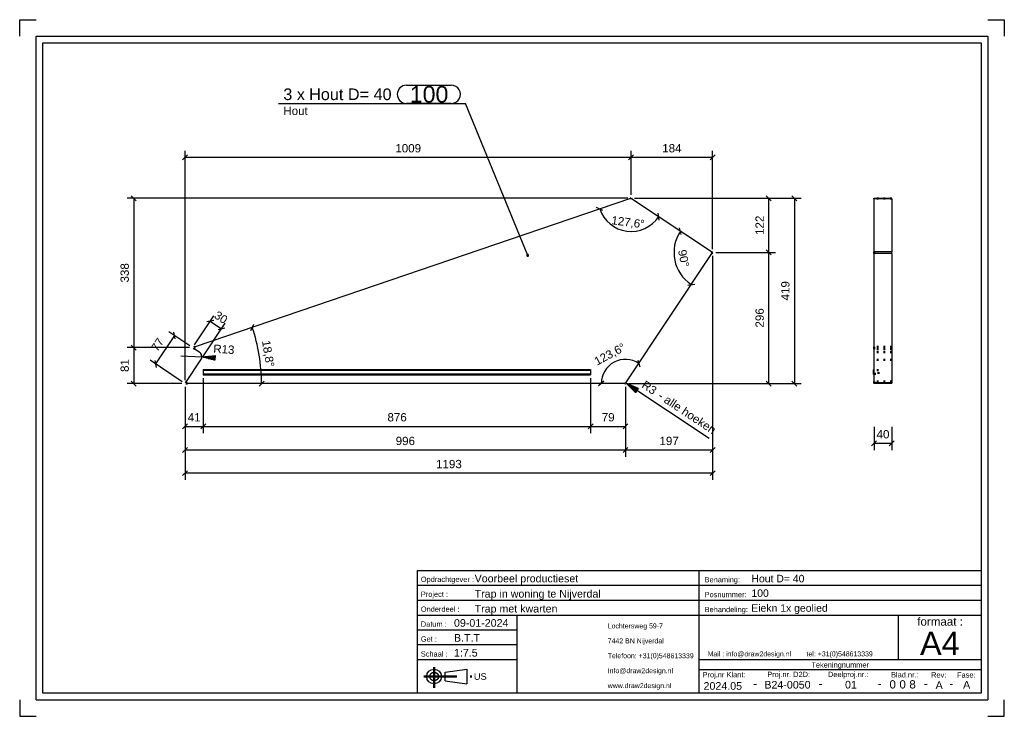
# Model space of a CAD drawing. Header units: millimetres. Extents: x -19 to 278, y -182 to 28.
import ezdxf
from ezdxf.enums import TextEntityAlignment as Align

# ---------------------------------------------------------------- set-up
doc = ezdxf.new("R2010")
doc.units = ezdxf.units.MM
doc.linetypes.add('DOT', pattern=[2, 0.5, -1.5])
doc.linetypes.add('STRICHPUNKT2', pattern=[18.5, 10, -4, 0.5, -4])
doc.layers.get('0').update_dxf_attribs({"linetype": 'CONTINUOUS'})
for name, color, linetype in [('DIM49', 4, 'CONTINUOUS'), ('TXT_ALL', 7, 'CONTINUOUS'), ('TXT_DIM49', 2, 'CONTINUOUS'), ('TXT_YELLOW', 2, 'CONTINUOUS')]:
    doc.layers.add(name, color=color, linetype=linetype)
doc.layers.add('LE_ALL', color=7, linetype='CONTINUOUS', lineweight=50)
doc.styles.add('ARIAL', font='arial.ttf')

# ---------------------------------------------------------------- blocks, each defined once
blk = doc.blocks.new('TFIELD_00004', base_point=(252.94, -159.71))
at = {"layer": 'TXT_YELLOW', "style": 'ARIAL'}
blk.add_text('A4', height=7, dxfattribs=at).set_placement((252.94, -159.71), align=Align.MIDDLE_LEFT)
blk = doc.blocks.new('FLEX_00003', base_point=(258.85, -164.71))
blk.add_blockref('TFIELD_00004', (252.94, -159.71))
blk = doc.blocks.new('TFIELD_00007', base_point=(188.86, -162.89))
at = {"layer": 'TXT_YELLOW', "style": 'ARIAL'}
blk.add_text('Mail : info@draw2design.nl        tel: +31(0)548613339', height=1.5, dxfattribs=at).set_placement((188.86, -162.89), align=Align.MIDDLE_LEFT)
blk = doc.blocks.new('FLEX_00006', base_point=(188.86, -164.14))
blk.add_blockref('TFIELD_00007', (188.86, -162.89))
blk = doc.blocks.new('DRAW2DESIGNLOGO_00005', base_point=(188.78, -161.22))
blk.add_blockref('FLEX_00006', (188.86, -164.14))
blk = doc.blocks.new('TFIELD_00011', base_point=(118.35, -169.71))
at = {"layer": 'TXT_YELLOW', "style": 'ARIAL'}
blk.add_text('US', height=2, dxfattribs=at).set_placement((118.35, -169.71), align=Align.MIDDLE_LEFT)
blk = doc.blocks.new('FLEX_00010', base_point=(118.35, -169.71))
blk.add_blockref('TFIELD_00011', (118.35, -169.71))
blk = doc.blocks.new('US_00009', base_point=(107.69, -169.71))
blk.add_line((109.71, -171.04), (116.27, -171.93))
blk.add_lwpolyline([(109.71, -171.04), (109.71, -168.37), (116.27, -167.48), (116.27, -171.93)])
for radius in [2.22, 1.33]:
    blk.add_circle((106.35, -169.71), radius)
at = {"layer": 'LE_ALL', "color": 1, "linetype": 'STRICHPUNKT2'}
for p, q in [((106.35, -166.89), (106.35, -173.11)), ((103.25, -169.71), (118.12, -169.71))]:
    blk.add_line(p, q, dxfattribs=at)
blk.add_blockref('FLEX_00010', (118.35, -169.71))
blk = doc.blocks.new('TFIELD_00014', base_point=(158.73, -172.46))
at = {"layer": 'TXT_YELLOW', "style": 'ARIAL'}
for s, p in [('Lochtersweg 59-7', (158.73, -154.46)), ('7442 BN Nijverdal', (158.73, -158.96)), ('Telefoon: +31(0)548613339', (158.73, -163.46)), ('Info@draw2design.nl', (158.73, -167.96)), ('www.draw2design.nl', (158.73, -172.46))]:
    blk.add_text(s, height=1.5, dxfattribs=at).set_placement(p, align=Align.MIDDLE_LEFT)
blk = doc.blocks.new('FLEX_00013', base_point=(171.54, -174.71))
blk.add_blockref('TFIELD_00014', (158.73, -172.46))
blk = doc.blocks.new('D2D_00012', base_point=(131.6, -172.85))
blk.add_blockref('FLEX_00013', (171.54, -174.71))
blk = doc.blocks.new('SCHRIFE_00016', base_point=(112.35, -154.71))
for p, q in [((101.35, -137.71), (186.35, -137.71)), ((186.35, -137.71), (271.35, -137.71)), ((186.35, -174.71), (186.35, -137.71)), ((271.35, -137.71), (271.35, -174.71)), ((101.35, -142.21), (186.35, -142.21)), ((186.35, -142.21), (271.35, -142.21)), ((101.35, -146.71), (186.35, -146.71)), ((186.35, -146.71), (271.35, -146.71)), ((101.35, -151.21), (271.35, -151.21)), ((131.35, -151.21), (131.35, -174.71)), ((246.35, -151.21), (246.35, -164.71)), ((131.35, -155.71), (101.35, -155.71)), ((131.35, -160.21), (101.35, -160.21)), ((131.35, -164.71), (101.35, -164.71)), ((271.35, -164.71), (186.35, -164.71)), ((271.35, -167.71), (186.35, -167.71))]:
    blk.add_line(p, q)
blk.add_lwpolyline([(271.35, -174.71), (101.35, -174.71), (101.35, -137.71)])
at = {"layer": 'TXT_YELLOW', "style": 'ARIAL'}
for s, height, p in [('Voorbeel productieset', 2.3, (118.58, -141.31)), ('Hout D= 40', 2.25, (202.08, -141.31)), ('Trap in woning te Nijverdal', 2.3, (118.58, -145.91)), ('100', 2.25, (202.08, -145.7)), ('Trap met kwarten', 2.3, (118.58, -150.41)), ('Eiekn 1x geolied', 2.25, (202.03, -150.2)), ('09-01-2024', 2.3, (112.35, -154.71)), ('B.T.T', 2.3, (112.35, -159.21)), ('1:7.5', 2.3, (112.35, -163.71))]:
    blk.add_text(s, height=height, dxfattribs=at).set_placement(p)
for s, height, p in [('2024.05', 2.3, (193.44, -173.71)), ('-', 2.5, (203.18, -173.05)), ('B24-0050', 2.3, (212.95, -173.35)), ('-', 2.5, (222.92, -173.05)), ('01', 2.3, (232.09, -173.33)), ('-', 2.5, (240.75, -173.05)), ('-', 2.5, (254.69, -173.05)), ('A', 2.3, (258.7, -173.44)), ('-', 2.5, (262.35, -173.05)), ('A', 2.3, (266.99, -173.34))]:
    blk.add_text(s, height=height, dxfattribs=at).set_placement(p, align=Align.CENTER)
blk = doc.blocks.new('TFIELD_00020', base_point=(249.71, -172.08))
at = {"layer": 'TXT_ALL', "style": 'ARIAL'}
blk.add_text('8', height=2.5, dxfattribs=at).set_placement((249.71, -172.08), align=Align.MIDDLE_LEFT)
blk = doc.blocks.new('8_00019')
blk.add_blockref('TFIELD_00020', (249.71, -172.08))
blk = doc.blocks.new('TELLER1_00018')
blk.add_blockref('8_00019', (0, 0))
blk = doc.blocks.new('TFIELD_00023', base_point=(246.71, -172.08))
at = {"layer": 'TXT_ALL', "style": 'ARIAL'}
blk.add_text('0', height=2.5, dxfattribs=at).set_placement((246.71, -172.08), align=Align.MIDDLE_LEFT)
blk = doc.blocks.new('0_00022')
blk.add_blockref('TFIELD_00023', (246.71, -172.08))
blk = doc.blocks.new('TELLER2_00021')
blk.add_blockref('0_00022', (0, 0))
blk = doc.blocks.new('TFIELD_00026', base_point=(243.71, -172.08))
at = {"layer": 'TXT_ALL', "style": 'ARIAL'}
blk.add_text('0', height=2.5, dxfattribs=at).set_placement((243.71, -172.08), align=Align.MIDDLE_LEFT)
blk = doc.blocks.new('0_00025')
blk.add_blockref('TFIELD_00026', (243.71, -172.08))
blk = doc.blocks.new('TELLER3_00024')
blk.add_blockref('0_00025', (0, 0))
blk = doc.blocks.new('NL_00027', base_point=(102.35, -141.21))
at = {"layer": 'TXT_ALL', "color": 1, "style": 'ARIAL'}
blk.add_text('Tekeningnummer', height=1.6, dxfattribs=at).set_placement((228.85, -166.21), align=Align.MIDDLE_CENTER)
at = {"layer": 'TXT_YELLOW', "style": 'ARIAL'}
for s, p in [('Opdrachtgever :', (102.35, -141.21)), ('Benaming:', (187.95, -141.31)), ('Project :', (102.35, -145.71)), ('Posnummer:', (187.95, -145.81)), ('Onderdeel :', (102.35, -150.21)), ('Behandeling:', (187.95, -150.31)), ('Datum :', (102.35, -154.71)), ('Get :', (102.35, -159.21)), ('Schaal :', (102.35, -163.71)), ('Proj.nr Klant:', (187.35, -169.95)), ('Proj.nr. D2D:', (206.84, -169.88)), ('Deelproj.nr.:', (225.16, -169.88)), ('Blad.nr.:', (244.19, -169.99)), ('Rev:', (256.27, -170.04)), ('Fase:', (264.11, -170.04))]:
    blk.add_text(s, height=1.6, dxfattribs=at).set_placement(p)
blk.add_text('formaat :', height=2.5, dxfattribs=at).set_placement((258.98, -154.39), align=Align.CENTER)
blk = doc.blocks.new('SCHRIFE_00015')
for name, p in [('SCHRIFE_00016', (112.35, -154.71)), ('NL_00027', (102.35, -141.21)), ('TELLER3_00024', (0, 0)), ('TELLER2_00021', (0, 0)), ('TELLER1_00018', (0, 0))]:
    blk.add_blockref(name, p)
blk = doc.blocks.new('DINA4Q_00002', base_point=(271.35, 21.29))
for p, q in [((-11.65, -174.71), (-11.65, 21.29)), ((-11.65, 21.29), (271.35, 21.29)), ((273.35, 23.29), (273.35, -176.71)), ((-13.65, -176.71), (273.35, -176.71))]:
    blk.add_line(p, q)
for points in [[(-18.65, 23.29), (-18.65, 28.29), (-13.65, 28.29)], [(273.35, 28.29), (278.35, 28.29), (278.35, 23.29)], [(-13.65, -176.71), (-13.65, 23.29), (273.35, 23.29)], [(271.35, 21.29), (271.35, -174.71), (-11.65, -174.71)], [(-18.65, -176.71), (-18.65, -181.71), (-13.65, -181.71)], [(273.35, -181.71), (278.35, -181.71), (278.35, -176.71)]]:
    blk.add_lwpolyline(points)
for name, p in [('SCHRIFE_00015', (0, 0)), ('D2D_00012', (131.6, -172.85)), ('FLEX_00003', (258.85, -164.71)), ('DRAW2DESIGNLOGO_00005', (188.78, -161.22)), ('US_00009', (107.69, -169.71))]:
    blk.add_blockref(name, p)
blk = doc.blocks.new('_ZBL0008_00001')
blk.add_blockref('DINA4Q_00002', (271.35, 21.29))
blk = doc.blocks.new('_D1', base_point=(168.74, -82.43))
at = {"layer": 'DIM49', "color": 1}
for p, q in [((164.21, -81.22), (189.3, -97.89)), ((164.35, -81.36), (164.53, -81.36)), ((164.55, -81.56), (165, -81.56)), ((164.76, -81.76), (165.48, -81.76)), ((164.96, -81.96), (165.95, -81.96)), ((165.17, -82.16), (166.42, -82.16)), ((165.38, -82.36), (166.89, -82.36)), ((165.58, -82.56), (167.36, -82.56)), ((165.79, -82.76), (167.83, -82.76)), ((165.99, -82.96), (167.85, -82.96)), ((166.2, -83.16), (167.72, -83.16)), ((166.4, -83.36), (167.59, -83.36)), ((166.61, -83.56), (167.45, -83.56)), ((166.81, -83.76), (167.32, -83.76)), ((167.02, -83.96), (167.19, -83.96))]:
    blk.add_line(p, q, dxfattribs=at)
blk.add_lwpolyline([(167.12, -84.06), (164.21, -81.22), (167.95, -82.81)], close=True, dxfattribs=at)
at = {"layer": 'TXT_DIM49', "style": 'ARIAL'}
for s, p in [('R', (168.74, -82.43)), ('3', (170.82, -83.81)), ('- alle hoeken', (173.66, -85.7))]:
    blk.add_text(s, height=2.5, rotation=326.4018, dxfattribs=at).set_placement(p)
blk = doc.blocks.new('_D2', base_point=(39.69, -72.1))
at = {"layer": 'DIM49', "color": 1}
for p, q in [((29.96, -72.99), (36.28, -73.39)), ((36.67, -73.49), (40.28, -73.49)), ((37.09, -73.29), (40.29, -73.29)), ((37.46, -73.69), (40.26, -73.69)), ((38.25, -73.89), (40.25, -73.89)), ((38.71, -73.09), (40.3, -73.09)), ((39.04, -74.09), (40.24, -74.09)), ((39.83, -74.29), (40.23, -74.29))]:
    blk.add_line(p, q, dxfattribs=at)
blk.add_lwpolyline([(40.22, -74.39), (36.28, -73.39), (40.31, -72.89)], close=True, dxfattribs=at)
at = {"layer": 'TXT_DIM49', "style": 'ARIAL'}
for s, p in [('R', (39.69, -72.1)), ('13', (42.18, -72.25))]:
    blk.add_text(s, height=2.5, rotation=356.4018, dxfattribs=at).set_placement(p)
blk = doc.blocks.new('SHAPE_00055', base_point=(134.61, -42.76))
at = {"layer": 'DIM49', "color": 3}
for p, q in [((98.01, 8.56), (111.53, 8.56)), ((59.37, 3.06), (115.78, 3.06)), ((111.53, 3.06), (98.01, 3.06)), ((134.61, -42.76), (115.78, 3.06)), ((134.87, -42.72), (134.35, -42.72)), ((134.82, -42.92), (134.4, -42.92)), ((134.72, -42.52), (134.5, -42.52))]:
    blk.add_line(p, q, dxfattribs=at)
blk.add_lwpolyline([(134.77, -42.97), (134.82, -42.92), (134.86, -42.86), (134.87, -42.8), (134.87, -42.73), (134.86, -42.66), (134.82, -42.6), (134.77, -42.55), (134.71, -42.52), (134.65, -42.5), (134.58, -42.5), (134.51, -42.52), (134.45, -42.55), (134.4, -42.6), (134.37, -42.66), (134.35, -42.73), (134.35, -42.8), (134.37, -42.86), (134.4, -42.92), (134.45, -42.97), (134.51, -43.01), (134.58, -43.02), (134.65, -43.02), (134.71, -43.01)], close=True, dxfattribs=at)
for centre, start_param, end_param in [((98.01, 5.81), 3.141593, 6.283185), ((111.53, 5.81), 0, 3.141593)]:
    blk.add_ellipse(centre, major_axis=(0, -2.75), ratio=1, start_param=start_param, end_param=end_param, dxfattribs=at)
at = {"layer": 'TXT_DIM49', "style": 'ARIAL'}
for s, height, p in [('3 x', 3.5, (60.87, 5.81)), ('Hout D= 40', 3.5, (68.66, 5.81)), ('100', 5, (99.01, 5.81)), ('Hout', 2.5, (60.87, 0.81))]:
    blk.add_text(s, height=height, dxfattribs=at).set_placement(p, align=Align.MIDDLE_LEFT)
blk = doc.blocks.new('_D3', base_point=(179.91, -41.32))
at = {"layer": 'DIM49', "color": 1}
for p, q in [((180.93, -36.48), (180.4, -34.42)), ((182.86, -51.71), (184.96, -51.4))]:
    blk.add_line(p, q, dxfattribs=at)
blk.add_ellipse((190.34, -41.88), major_axis=(11.62, 0), ratio=1, start_param=2.555162, end_param=4.125958, dxfattribs=at)
at = {"layer": 'TXT_DIM49', "style": 'ARIAL'}
for s, p in [('90', (179.91, -41.32)), ('°', (180.66, -45.09))]:
    blk.add_text(s, height=2.5, rotation=281.4017, dxfattribs=at).set_placement(p)
blk = doc.blocks.new('_D4', base_point=(159.71, -33.34))
at = {"layer": 'DIM49', "color": 1}
for p, q in [((157.28, -29.19), (155.32, -28.37)), ((174.24, -32.14), (173.95, -30.04))]:
    blk.add_line(p, q, dxfattribs=at)
blk.add_ellipse((165.77, -25.55), major_axis=(0, -10), ratio=1, start_param=5.040511, end_param=7.267552, dxfattribs=at)
at = {"layer": 'TXT_DIM49', "style": 'ARIAL'}
for s, p in [('127,6', (159.71, -33.34)), ('°', (168.27, -34.45))]:
    blk.add_text(s, height=2.5, rotation=352.5974, dxfattribs=at).set_placement(p)
blk = doc.blocks.new('_D5', base_point=(155.51, -76.01))
at = {"layer": 'DIM49', "color": 1}
for p, q in [((167.83, -74.3), (168.42, -76.33)), ((157.6, -80.71), (155.98, -82.08))]:
    blk.add_line(p, q, dxfattribs=at)
blk.add_ellipse((164.09, -81.4), major_axis=(0, -7.3), ratio=1, start_param=2.555164, end_param=4.712391, dxfattribs=at)
at = {"layer": 'TXT_DIM49', "style": 'ARIAL'}
for s, p in [('123,6', (155.51, -76.01)), ('°', (163.12, -71.93))]:
    blk.add_text(s, height=2.5, rotation=28.2354, dxfattribs=at).set_placement(p)
blk = doc.blocks.new('_D6', base_point=(54.42, -68.57))
at = {"layer": 'DIM49', "color": 1}
for p, q in [((51.03, -65.4), (51.99, -63.51)), ((55.05, -80.64), (53.57, -82.15))]:
    blk.add_line(p, q, dxfattribs=at)
blk.add_ellipse((1.74, -81.4), major_axis=(0, -52.57), ratio=1, start_param=1.570796, end_param=1.898918, dxfattribs=at)
at = {"layer": 'TXT_DIM49', "style": 'ARIAL'}
for s, p in [('18,8', (54.42, -68.57)), ('°', (55.52, -75.2))]:
    blk.add_text(s, height=2.5, rotation=279.402, dxfattribs=at).set_placement(p)
blk = doc.blocks.new('Hout D_ 40_00034', base_point=(31.63, -80.77))
for p, q in [((165.58, -25.62), (34.31, -70.31)), ((190.01, -41.66), (165.93, -25.66)), ((164.21, -81.22), (190.12, -42.21))]:
    blk.add_line(p, q)
for points in [[(31.63, -80.77), (36, -74.2, 0.414214), (35.53, -71.89), (34.22, -71.02, -0.622445), (34.31, -70.31)], [(164.21, -81.22, -0.251183), (163.87, -81.4), (31.97, -81.4, -0.598488), (31.63, -80.77)]]:
    blk.add_lwpolyline(points, format="xyb")
for centre, start, end in [((165.71, -26), 56.4, 108.8), ((189.79, -41.99), -33.6, 56.4)]:
    blk.add_arc(centre, 0.4, start, end)
for name, p in [('SHAPE_00055', (134.61, -42.76)), ('_D4', (159.71, -33.34)), ('_D3', (179.91, -41.32)), ('_D6', (54.42, -68.57)), ('_D2', (39.69, -72.1)), ('_D5', (155.51, -76.01)), ('_D1', (168.74, -82.43))]:
    blk.add_blockref(name, p)
blk = doc.blocks.new('Antislip_00036', base_point=(36.73, -77.4))
for p, q in [((36.73, -77.13), (153.58, -77.13)), ((153.58, -77.13), (153.58, -77.4)), ((36.73, -77.4), (153.58, -77.4)), ((36.73, -78.46), (36.73, -78.73)), ((36.73, -78.73), (153.58, -78.73))]:
    blk.add_line(p, q)
for points in [[(36.73, -77.13), (36.73, -77.4), (36.73, -78.46), (153.58, -78.46)], [(153.58, -77.4), (153.58, -78.46), (153.58, -78.73)]]:
    blk.add_lwpolyline(points)
blk = doc.blocks.new('Antislip_00035')
blk.add_blockref('Antislip_00036', (36.73, -77.4))
blk = doc.blocks.new('Hout D_ 40_00033')
for name, p in [('Hout D_ 40_00034', (31.63, -80.77)), ('Antislip_00035', (0, 0))]:
    blk.add_blockref(name, p)
blk = doc.blocks.new('Treden_00032')
blk.add_blockref('Hout D_ 40_00033', (0, 0))
blk = doc.blocks.new('BNR 14_00031')
blk.add_blockref('Treden_00032', (0, 0))
blk = doc.blocks.new('_D7', base_point=(32.05, -92.81))
at = {"layer": 'DIM49', "color": 1}
for p, q in [((36.73, -79.73), (36.73, -96.31)), ((31.22, -82.4), (31.22, -96.31)), ((31.97, -93.56), (30.47, -95.06)), ((31.22, -94.31), (36.73, -94.31)), ((35.98, -95.06), (37.48, -93.56))]:
    blk.add_line(p, q, dxfattribs=at)
at = {"layer": 'TXT_DIM49', "style": 'ARIAL'}
blk.add_text('41', height=2.5, dxfattribs=at).set_placement((32.05, -92.81))
blk = doc.blocks.new('_D8', base_point=(92.28, -92.81))
at = {"layer": 'DIM49', "color": 1}
for p, q in [((36.73, -79.73), (36.73, -96.31)), ((153.58, -79.73), (153.58, -96.31)), ((37.48, -93.56), (35.98, -95.06)), ((36.73, -94.31), (153.58, -94.31)), ((152.83, -95.06), (154.33, -93.56))]:
    blk.add_line(p, q, dxfattribs=at)
at = {"layer": 'TXT_DIM49', "style": 'ARIAL'}
blk.add_text('876', height=2.5, dxfattribs=at).set_placement((92.28, -92.81))
blk = doc.blocks.new('_D9', base_point=(156.92, -92.81))
at = {"layer": 'DIM49', "color": 1}
for p, q in [((153.58, -79.73), (153.58, -96.31)), ((164.09, -82.4), (164.09, -96.31)), ((154.33, -93.56), (152.83, -95.06)), ((153.58, -94.31), (164.09, -94.31)), ((163.34, -95.06), (164.84, -93.56))]:
    blk.add_line(p, q, dxfattribs=at)
at = {"layer": 'TXT_DIM49', "style": 'ARIAL'}
blk.add_text('79', height=2.5, dxfattribs=at).set_placement((156.92, -92.81))
blk = doc.blocks.new('_D10', base_point=(174.33, -99.94))
at = {"layer": 'DIM49', "color": 1}
for p, q in [((190.34, -42.88), (190.34, -103.44)), ((164.09, -82.4), (164.09, -103.44)), ((164.84, -100.69), (163.34, -102.19)), ((189.59, -102.19), (191.09, -100.69)), ((190.34, -101.44), (164.09, -101.44))]:
    blk.add_line(p, q, dxfattribs=at)
at = {"layer": 'TXT_DIM49', "style": 'ARIAL'}
blk.add_text('197', height=2.5, dxfattribs=at).set_placement((174.33, -99.94))
blk = doc.blocks.new('_D11', base_point=(94.77, -99.94))
at = {"layer": 'DIM49', "color": 1}
for p, q in [((31.22, -82.4), (31.22, -103.44)), ((164.09, -82.4), (164.09, -103.44)), ((31.97, -100.69), (30.47, -102.19)), ((163.34, -102.19), (164.84, -100.69)), ((164.09, -101.44), (31.22, -101.44))]:
    blk.add_line(p, q, dxfattribs=at)
at = {"layer": 'TXT_DIM49', "style": 'ARIAL'}
blk.add_text('996', height=2.5, dxfattribs=at).set_placement((94.77, -99.94))
blk = doc.blocks.new('_D12', base_point=(106.94, -106.91))
at = {"layer": 'DIM49', "color": 1}
for p, q in [((190.34, -42.88), (190.34, -110.41)), ((31.22, -82.4), (31.22, -110.41)), ((31.97, -107.66), (30.47, -109.16)), ((190.34, -108.41), (31.22, -108.41)), ((189.59, -109.16), (191.09, -107.66))]:
    blk.add_line(p, q, dxfattribs=at)
at = {"layer": 'TXT_DIM49', "style": 'ARIAL'}
blk.add_text('1193', height=2.5, dxfattribs=at).set_placement((106.94, -106.91))
blk = doc.blocks.new('_D13', base_point=(175.17, -11.71))
at = {"layer": 'DIM49', "color": 1}
for p, q in [((165.77, -24.55), (165.77, -11.21)), ((190.34, -40.88), (190.34, -11.21)), ((166.52, -12.46), (165.02, -13.96)), ((190.34, -13.21), (165.77, -13.21)), ((189.59, -13.96), (191.09, -12.46))]:
    blk.add_line(p, q, dxfattribs=at)
at = {"layer": 'TXT_DIM49', "style": 'ARIAL'}
blk.add_text('184', height=2.5, dxfattribs=at).set_placement((175.17, -11.71))
blk = doc.blocks.new('_D14', base_point=(94.66, -11.71))
at = {"layer": 'DIM49', "color": 1}
for p, q in [((31.22, -80.4), (31.22, -11.21)), ((165.77, -24.55), (165.77, -11.21)), ((31.97, -12.46), (30.47, -13.96)), ((165.77, -13.21), (31.22, -13.21)), ((165.02, -13.96), (166.52, -12.46))]:
    blk.add_line(p, q, dxfattribs=at)
at = {"layer": 'TXT_DIM49', "style": 'ARIAL'}
blk.add_text('1009', height=2.5, dxfattribs=at).set_placement((94.66, -11.71))
blk = doc.blocks.new('_D15', base_point=(205.79, -64.52))
at = {"layer": 'DIM49', "color": 1}
for p, q in [((208.04, -42.63), (206.54, -41.13)), ((191.34, -41.88), (209.29, -41.88)), ((207.29, -81.4), (207.29, -41.88)), ((165.09, -81.4), (209.29, -81.4)), ((206.54, -80.65), (208.04, -82.15))]:
    blk.add_line(p, q, dxfattribs=at)
at = {"layer": 'TXT_DIM49', "style": 'ARIAL'}
blk.add_text('296', height=2.5, rotation=90.0002, dxfattribs=at).set_placement((205.79, -64.52))
blk = doc.blocks.new('_D16', base_point=(205.79, -36.6))
at = {"layer": 'DIM49', "color": 1}
for p, q in [((166.77, -25.55), (209.29, -25.55)), ((208.04, -26.3), (206.54, -24.8)), ((207.29, -41.88), (207.29, -25.55)), ((206.54, -41.13), (208.04, -42.63)), ((191.34, -41.88), (209.29, -41.88))]:
    blk.add_line(p, q, dxfattribs=at)
at = {"layer": 'TXT_DIM49', "style": 'ARIAL'}
blk.add_text('122', height=2.5, rotation=90.0002, dxfattribs=at).set_placement((205.79, -36.6))
blk = doc.blocks.new('_D17', base_point=(14.27, -50.94))
at = {"layer": 'DIM49', "color": 1}
for p, q in [((164.77, -25.55), (13.77, -25.55)), ((16.52, -26.3), (15.02, -24.8)), ((15.77, -25.55), (15.77, -70.57)), ((32.54, -70.57), (13.77, -70.57)), ((15.02, -69.82), (16.52, -71.32))]:
    blk.add_line(p, q, dxfattribs=at)
at = {"layer": 'TXT_DIM49', "style": 'ARIAL'}
blk.add_text('338', height=2.5, rotation=90.0002, dxfattribs=at).set_placement((14.27, -50.94))
blk = doc.blocks.new('_D18', base_point=(14.27, -77.9))
at = {"layer": 'DIM49', "color": 1}
for p, q in [((32.54, -70.57), (13.77, -70.57)), ((16.52, -71.32), (15.02, -69.82)), ((15.77, -70.57), (15.77, -81.4)), ((30.22, -81.4), (13.77, -81.4)), ((15.02, -80.65), (16.52, -82.15))]:
    blk.add_line(p, q, dxfattribs=at)
at = {"layer": 'TXT_DIM49', "style": 'ARIAL'}
blk.add_text('81', height=2.5, rotation=90.0002, dxfattribs=at).set_placement((14.27, -77.9))
blk = doc.blocks.new('_D19', base_point=(213.55, -56.35))
at = {"layer": 'DIM49', "color": 1}
for p, q in [((166.77, -25.55), (217.05, -25.55)), ((215.8, -26.3), (214.3, -24.8)), ((215.05, -25.55), (215.05, -81.4)), ((165.09, -81.4), (217.05, -81.4)), ((214.3, -80.65), (215.8, -82.15))]:
    blk.add_line(p, q, dxfattribs=at)
at = {"layer": 'TXT_DIM49', "style": 'ARIAL'}
blk.add_text('419', height=2.5, rotation=90.0002, dxfattribs=at).set_placement((213.55, -56.35))
blk = doc.blocks.new('_D20', base_point=(39.76, -61.41))
at = {"layer": 'DIM49', "color": 1}
for p, q in [((34.09, -69.74), (39.94, -60.93)), ((36.55, -73.37), (43.32, -63.18)), ((39.88, -62.39), (37.8, -62.81)), ((38.84, -62.6), (42.22, -64.85)), ((41.18, -65.06), (43.26, -64.64))]:
    blk.add_line(p, q, dxfattribs=at)
at = {"layer": 'TXT_DIM49', "style": 'ARIAL'}
blk.add_text('30', height=2.5, rotation=326.4018, dxfattribs=at).set_placement((39.76, -61.41))
blk = doc.blocks.new('_D21', base_point=(22.89, -71.98))
at = {"layer": 'DIM49', "color": 1}
for p, q in [((28.05, -66.92), (22.35, -75.5)), ((32.71, -70.02), (26.38, -65.81)), ((28.26, -67.96), (27.84, -65.88)), ((30.39, -80.84), (20.68, -74.39)), ((22.14, -74.46), (22.56, -76.54))]:
    blk.add_line(p, q, dxfattribs=at)
at = {"layer": 'TXT_DIM49', "style": 'ARIAL'}
blk.add_text('77', height=2.5, rotation=56.402, dxfattribs=at).set_placement((22.89, -71.98))
blk = doc.blocks.new('100_00038', base_point=(34.31, -70.31))
at = {"layer": 'LE_ALL', "color": 11, "linetype": 'DOT'}
for p, q in [((165.58, -25.62), (165.77, -25.55)), ((165.93, -25.66), (165.77, -25.55)), ((34.31, -70.31), (33.54, -70.57)), ((34.22, -71.02), (33.54, -70.57)), ((31.63, -80.77), (31.22, -81.4)), ((31.97, -81.4), (31.22, -81.4)), ((163.87, -81.4), (164.09, -81.4)), ((164.21, -81.22), (164.09, -81.4))]:
    blk.add_line(p, q, dxfattribs=at)
blk.add_lwpolyline([(190.01, -41.66), (190.34, -41.88), (190.12, -42.21)], dxfattribs=at)
for name, p in [('_D14', (94.66, -11.71)), ('_D13', (175.17, -11.71)), ('_D17', (14.27, -50.94)), ('_D19', (213.55, -56.35)), ('_D16', (205.79, -36.6)), ('_D15', (205.79, -64.52)), ('_D12', (106.94, -106.91)), ('_D10', (174.33, -99.94)), ('_D20', (39.76, -61.41)), ('_D21', (22.89, -71.98)), ('_D18', (14.27, -77.9)), ('_D7', (32.05, -92.81)), ('_D8', (92.28, -92.81)), ('_D9', (156.92, -92.81)), ('_D11', (94.77, -99.94))]:
    blk.add_blockref(name, p)
blk = doc.blocks.new('100_00037')
blk.add_blockref('100_00038', (34.31, -70.31))
blk = doc.blocks.new('Breda_00030')
for name in ['BNR 14_00031', '100_00037']:
    blk.add_blockref(name, (0, 0))
blk = doc.blocks.new('_A3D0014_00029')
blk.add_blockref('Breda_00030', (0, 0))
blk = doc.blocks.new('_ANS0014_00028')
blk.add_blockref('_A3D0014_00029', (0, 0))
blk = doc.blocks.new('_D22', base_point=(239.82, -97.93))
at = {"layer": 'DIM49', "color": 1}
for p, q in [((239.07, -94.43), (239.07, -101.43)), ((244.4, -94.43), (244.4, -101.43)), ((239.82, -98.68), (238.32, -100.18)), ((244.4, -99.43), (239.07, -99.43)), ((243.65, -100.18), (245.15, -98.68))]:
    blk.add_line(p, q, dxfattribs=at)
at = {"layer": 'TXT_DIM49', "style": 'ARIAL'}
blk.add_text('40', height=2.5, dxfattribs=at).set_placement((239.82, -97.93))
blk = doc.blocks.new('Hout D_ 40_00045', base_point=(244.4, -74.2))
for p, q in [((244.4, -25.66), (239.07, -25.66)), ((244.4, -42.21), (239.07, -42.21)), ((244.4, -42.21), (244.4, -41.66)), ((244.4, -81.4), (239.07, -81.4)), ((244.4, -81.4), (244.4, -81.22))]:
    blk.add_line(p, q)
for points in [[(244.4, -25.66), (244.4, -25.6), (239.07, -25.6)], [(244.4, -25.66), (244.4, -41.66), (239.07, -41.66), (239.07, -25.66)], [(244.4, -42.21), (244.4, -81.22), (239.07, -81.22), (239.07, -42.21)]]:
    blk.add_lwpolyline(points)
at = {"layer": 'LE_ALL', "color": 3, "linetype": 'DOT'}
for p, q in [((244.4, -25.62), (239.07, -25.62)), ((244.4, -70.31), (239.07, -70.31)), ((244.4, -71.02), (239.07, -71.02)), ((244.4, -71.89), (239.07, -71.89)), ((244.4, -74.2), (239.07, -74.2)), ((244.4, -80.77), (239.07, -80.77))]:
    blk.add_line(p, q, dxfattribs=at)
blk.add_blockref('_D22', (239.82, -97.93))
blk = doc.blocks.new('Antislip_00047', base_point=(239.07, -77.4))
blk.add_lwpolyline([(239.07, -77.4), (239.07, -77.13), (238.8, -77.4), (238.8, -78.46), (239.07, -78.73), (239.07, -78.46)])
at = {"layer": 'LE_ALL', "color": 3, "linetype": 'DOT'}
blk.add_lwpolyline([(239.07, -78.46), (240.4, -78.46), (240.4, -77.4), (239.07, -77.4)], dxfattribs=at)
blk = doc.blocks.new('Antislip_00046')
blk.add_blockref('Antislip_00047', (239.07, -77.4))
blk = doc.blocks.new('Hout D_ 40_00044')
for name, p in [('Hout D_ 40_00045', (244.4, -74.2)), ('Antislip_00046', (0, 0))]:
    blk.add_blockref(name, p)
blk = doc.blocks.new('Treden_00043')
blk.add_blockref('Hout D_ 40_00044', (0, 0))
blk = doc.blocks.new('BNR 14_00042')
blk.add_blockref('Treden_00043', (0, 0))
blk = doc.blocks.new('100_00049', base_point=(239.07, -70.31))
at = {"layer": 'LE_ALL', "color": 11, "linetype": 'DOT'}
for p, q in [((239.07, -25.66), (239.07, -25.55)), ((239.07, -70.31), (239.07, -70.57)), ((239.07, -71.02), (239.07, -70.57)), ((239.07, -80.77), (239.07, -81.22)), ((239.07, -81.22), (239.07, -81.4))]:
    blk.add_line(p, q, dxfattribs=at)
blk.add_lwpolyline([(239.07, -41.66), (239.07, -41.88), (239.07, -42.21)], dxfattribs=at)
blk = doc.blocks.new('100_00048')
blk.add_blockref('100_00049', (239.07, -70.31))
blk = doc.blocks.new('Breda_00041')
for name in ['BNR 14_00042', '100_00048']:
    blk.add_blockref(name, (0, 0))
blk = doc.blocks.new('_A3D0060_00040')
blk.add_blockref('Breda_00041', (0, 0))
blk = doc.blocks.new('_ANS0060_00039')
blk.add_blockref('_A3D0060_00040', (0, 0))

msp = doc.modelspace()

# ---------------------------------------------------------------- block references
for name in ['_ZBL0008_00001', '_ANS0014_00028', '_ANS0060_00039']:
    msp.add_blockref(name, (0, 0))

doc.saveas('drawing.dxf')
